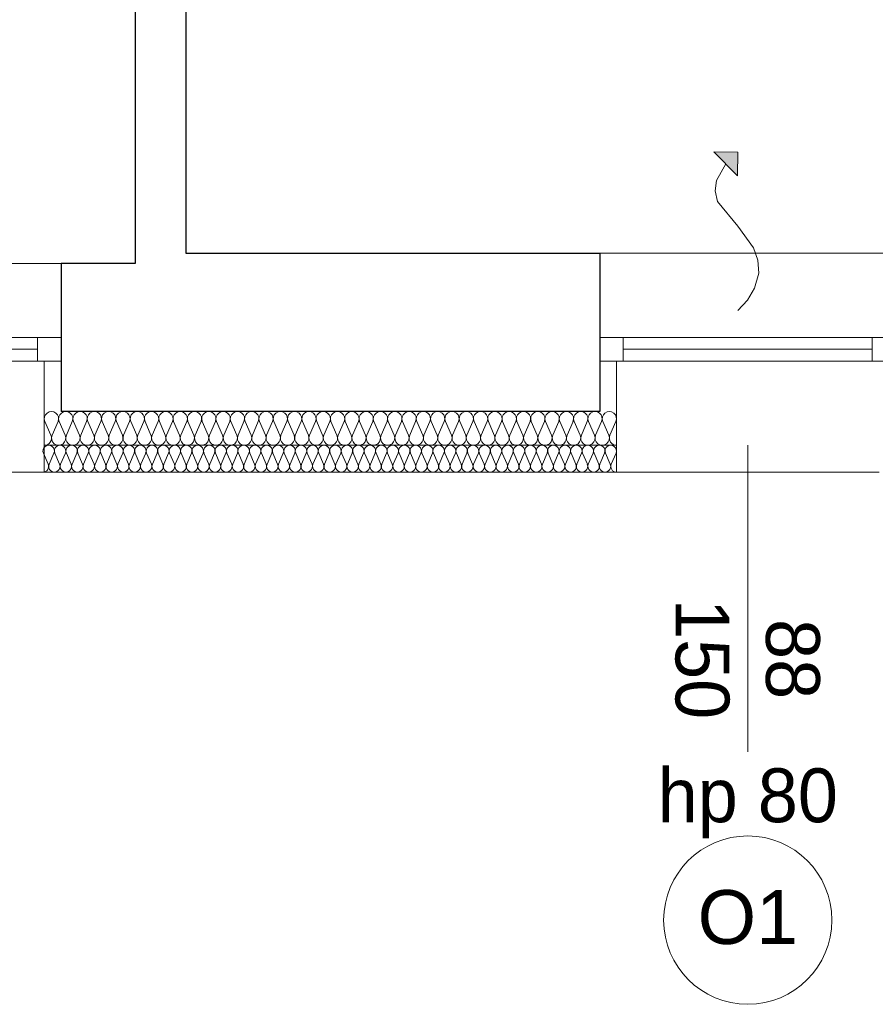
# Model space of a CAD drawing. Extents: x -438200 to -357500, y 15000 to 163871.
# Tile 51 of 148: x -421868 to -419326, y 66339 to 69263. Entities that reach past the tile are written whole.
import ezdxf

# ---------------------------------------------------------------- set-up
doc = ezdxf.new("R2010")
doc.units = 0
doc.header["$MEASUREMENT"] = 0
for name, color, linetype in [('#podkład', 252, 'Continuous'), ('A-Okna', 252, 'Continuous'), ('Arch ocieplenie', 252, 'Continuous'), ('Inwent Izolacje', 252, 'Continuous')]:
    doc.layers.add(name, color=color, linetype=linetype)
for name, color, linetype, lineweight in [('A-Okna_Nr_Pióra__9', 252, 'Continuous', 13), ('Arch ocieplenie_Nr_Pióra__9', 252, 'Continuous', 13), ('Arch opisy okien_Nr_Pióra__9', 252, 'Continuous', 13), ('Arch opisy_Nr_Pióra__9', 252, 'Continuous', 13), ('Arch wykończenie_Nr_Pióra__3', 252, 'Continuous', 18), ('Inwent Izolacje_Nr_Pióra__2', 252, 'Continuous', 13), ('INWENT. OKNA_Nr_Pióra__21', 252, 'Continuous', 9), ('INWENT. OKNA_Nr_Pióra__5', 252, 'Continuous', 13), ('INWENT.ŚCIANY_Nr_Pióra__1', 252, 'Continuous', 25), ('INWENT.ŚCIANY_Nr_Pióra__2', 252, 'Continuous', 13), ('INWENT.ŚCIANY_Nr_Pióra__21', 252, 'Continuous', 9)]:
    doc.layers.add(name, color=color, linetype=linetype, lineweight=lineweight)
doc.styles.add('GENERATED_STYLE_10', font='arial.ttf')
doc.styles.add('GENERATED_STYLE_5', font='txt')

# ---------------------------------------------------------------- blocks, each defined once
blk = doc.blocks.new('Izolacja cieplna 14_190', base_point=(-421799.1, 57732.6))
at = {"layer": 'Arch ocieplenie_Nr_Pióra__9', "linetype": 'Continuous'}
for p, q in [((-421797.7, 57788.8), (-421783.5, 57756.5)), ((-421780.6, 57756.5), (-421766.4, 57788.8)), ((-421763.6, 57788.8), (-421749.4, 57756.5)), ((-421746.5, 57756.5), (-421732.4, 57788.8)), ((-421729.5, 57788.8), (-421715.3, 57756.5)), ((-421712.5, 57756.5), (-421698.3, 57788.8)), ((-421695.4, 57788.8), (-421681.2, 57756.5)), ((-421678.4, 57756.5), (-421664.2, 57788.8)), ((-421661.3, 57788.8), (-421647.2, 57756.5)), ((-421644.3, 57756.5), (-421630.1, 57788.8)), ((-421627.3, 57788.8), (-421613.1, 57756.5)), ((-421610.2, 57756.5), (-421596, 57788.8)), ((-421593.2, 57788.8), (-421579, 57756.5)), ((-421576.1, 57756.5), (-421561.9, 57788.8)), ((-421559.1, 57788.8), (-421544.9, 57756.5)), ((-421542, 57756.5), (-421527.9, 57788.8)), ((-421525, 57788.8), (-421510.8, 57756.5)), ((-421508, 57756.5), (-421493.8, 57788.8)), ((-421490.9, 57788.8), (-421476.7, 57756.5)), ((-421473.9, 57756.5), (-421459.7, 57788.8)), ((-421456.8, 57788.8), (-421442.7, 57756.5)), ((-421439.8, 57756.5), (-421425.6, 57788.8)), ((-421422.8, 57788.8), (-421408.6, 57756.5)), ((-421405.7, 57756.5), (-421391.5, 57788.8)), ((-421388.7, 57788.8), (-421374.5, 57756.5)), ((-421371.6, 57756.5), (-421357.5, 57788.8)), ((-421354.6, 57788.8), (-421340.4, 57756.5)), ((-421337.5, 57756.5), (-421323.4, 57788.8)), ((-421320.5, 57788.8), (-421306.3, 57756.5)), ((-421303.5, 57756.5), (-421289.3, 57788.8)), ((-421286.4, 57788.8), (-421272.2, 57756.5)), ((-421269.4, 57756.5), (-421255.2, 57788.8)), ((-421252.3, 57788.8), (-421238.2, 57756.5)), ((-421235.3, 57756.5), (-421221.1, 57788.8)), ((-421218.3, 57788.8), (-421204.1, 57756.5)), ((-421201.2, 57756.5), (-421187, 57788.8)), ((-421184.2, 57788.8), (-421170, 57756.5)), ((-421167.1, 57756.5), (-421153, 57788.8)), ((-421150.1, 57788.8), (-421135.9, 57756.5)), ((-421133, 57756.5), (-421118.9, 57788.8)), ((-421116, 57788.8), (-421101.8, 57756.5)), ((-421099, 57756.5), (-421084.8, 57788.8)), ((-421081.9, 57788.8), (-421067.7, 57756.5)), ((-421064.9, 57756.5), (-421050.7, 57788.8)), ((-421047.8, 57788.8), (-421033.7, 57756.5)), ((-421030.8, 57756.5), (-421016.6, 57788.8)), ((-421013.8, 57788.8), (-420999.6, 57756.5)), ((-420996.7, 57756.5), (-420982.5, 57788.8)), ((-420979.7, 57788.8), (-420965.5, 57756.5)), ((-420962.6, 57756.5), (-420948.5, 57788.8)), ((-420945.6, 57788.8), (-420931.4, 57756.5)), ((-420928.5, 57756.5), (-420914.4, 57788.8)), ((-420911.5, 57788.8), (-420897.3, 57756.5)), ((-420894.5, 57756.5), (-420880.3, 57788.8)), ((-420877.4, 57788.8), (-420863.2, 57756.5)), ((-420860.4, 57756.5), (-420846.2, 57788.8)), ((-420843.3, 57788.8), (-420829.2, 57756.5)), ((-420826.3, 57756.5), (-420812.1, 57788.8)), ((-420809.3, 57788.8), (-420795.1, 57756.5)), ((-420792.2, 57756.5), (-420778, 57788.8)), ((-420775.2, 57788.8), (-420761, 57756.5)), ((-420758.1, 57756.5), (-420744, 57788.8)), ((-420741.1, 57788.8), (-420726.9, 57756.5)), ((-420724.1, 57756.5), (-420709.9, 57788.8)), ((-420707, 57788.8), (-420692.8, 57756.5)), ((-420690, 57756.5), (-420675.8, 57788.8)), ((-420672.9, 57788.8), (-420658.7, 57756.5)), ((-420655.9, 57756.5), (-420641.7, 57788.8)), ((-420638.8, 57788.8), (-420624.7, 57756.5)), ((-420621.8, 57756.5), (-420607.6, 57788.8)), ((-420604.8, 57788.8), (-420590.6, 57756.5)), ((-420587.7, 57756.5), (-420573.5, 57788.8)), ((-420570.7, 57788.8), (-420556.5, 57756.5)), ((-420553.6, 57756.5), (-420539.5, 57788.8)), ((-420536.6, 57788.8), (-420522.4, 57756.5)), ((-420519.6, 57756.5), (-420505.4, 57788.8)), ((-420502.5, 57788.8), (-420488.3, 57756.5)), ((-420485.5, 57756.5), (-420471.3, 57788.8)), ((-420468.4, 57788.8), (-420454.3, 57756.5)), ((-420451.4, 57756.5), (-420437.2, 57788.8)), ((-420434.3, 57788.8), (-420420.2, 57756.5)), ((-420417.3, 57756.5), (-420403.1, 57788.8)), ((-420400.3, 57788.8), (-420386.1, 57756.5)), ((-420383.2, 57756.5), (-420369, 57788.8)), ((-420366.2, 57788.8), (-420352, 57756.5)), ((-420349.1, 57756.5), (-420335, 57788.8)), ((-420332.1, 57788.8), (-420317.9, 57756.5)), ((-420315.1, 57756.5), (-420300.9, 57788.8)), ((-420298, 57788.8), (-420283.8, 57756.5)), ((-420281, 57756.5), (-420266.8, 57788.8)), ((-420263.9, 57788.8), (-420249.8, 57756.5)), ((-420246.9, 57756.5), (-420232.7, 57788.8)), ((-420229.8, 57788.8), (-420215.7, 57756.5)), ((-420212.8, 57756.5), (-420198.6, 57788.8)), ((-420195.8, 57788.8), (-420181.6, 57756.5)), ((-420178.7, 57756.5), (-420164.5, 57788.8)), ((-420161.7, 57788.8), (-420147.5, 57756.5)), ((-420144.6, 57756.5), (-420130.5, 57788.8)), ((-420127.6, 57788.8), (-420113.4, 57756.5)), ((-420110.6, 57756.5), (-420096.4, 57788.8))]:
    blk.add_line(p, q, dxfattribs=at)
for centre, start_param, end_param in [((-421782.1, 57795.6), 5.870392, 9.837571), ((-421748, 57795.6), 5.870392, 9.837571), ((-421713.9, 57795.6), 5.870392, 9.837571), ((-421679.8, 57795.6), 5.870392, 9.837571), ((-421645.7, 57795.6), 5.870392, 9.837571), ((-421611.6, 57795.6), 5.870392, 9.837571), ((-421577.6, 57795.6), 5.870392, 9.837571), ((-421543.5, 57795.6), 5.870392, 9.837571), ((-421509.4, 57795.6), 5.870392, 9.837571), ((-421475.3, 57795.6), 5.870392, 9.837571), ((-421441.2, 57795.6), 5.870392, 9.837571), ((-421407.1, 57795.6), 5.870392, 9.837571), ((-421373.1, 57795.6), 5.870392, 9.837571), ((-421339, 57795.6), 5.870392, 9.837571), ((-421304.9, 57795.6), 5.870392, 9.837571), ((-421270.8, 57795.6), 5.870392, 9.837571), ((-421236.7, 57795.6), 5.870392, 9.837571), ((-421202.6, 57795.6), 5.870392, 9.837571), ((-421168.6, 57795.6), 5.870392, 9.837571), ((-421134.5, 57795.6), 5.870392, 9.837571), ((-421100.4, 57795.6), 5.870392, 9.837571), ((-421066.3, 57795.6), 5.870392, 9.837571), ((-421032.2, 57795.6), 5.870392, 9.837571), ((-420998.1, 57795.6), 5.870392, 9.837571), ((-420964.1, 57795.6), 5.870392, 9.837571), ((-420930, 57795.6), 5.870392, 9.837571), ((-420895.9, 57795.6), 5.870392, 9.837571), ((-420861.8, 57795.6), 5.870392, 9.837571), ((-420827.7, 57795.6), 5.870392, 9.837571), ((-420793.6, 57795.6), 5.870392, 9.837571), ((-420759.6, 57795.6), 5.870392, 9.837571), ((-420725.5, 57795.6), 5.870392, 9.837571), ((-420691.4, 57795.6), 5.870392, 9.837571), ((-420657.3, 57795.6), 5.870392, 9.837571), ((-420623.2, 57795.6), 5.870392, 9.837571), ((-420589.2, 57795.6), 5.870392, 9.837571), ((-420555.1, 57795.6), 5.870392, 9.837571), ((-420521, 57795.6), 5.870392, 9.837571), ((-420486.9, 57795.6), 5.870392, 9.837571), ((-420452.8, 57795.6), 5.870392, 9.837571), ((-420418.7, 57795.6), 5.870392, 9.837571), ((-420384.7, 57795.6), 5.870392, 9.837571), ((-420350.6, 57795.6), 5.870392, 9.837571), ((-420316.5, 57795.6), 5.870392, 9.837571), ((-420282.4, 57795.6), 5.870392, 9.837571), ((-420248.3, 57795.6), 5.870392, 9.837571), ((-420214.2, 57795.6), 5.870392, 9.837571), ((-420180.2, 57795.6), 5.870392, 9.837571), ((-420146.1, 57795.6), 5.870392, 9.837571), ((-420112, 57795.6), 5.870392, 9.837571), ((-421799.1, 57749.6), 4.712389, 6.695979), ((-421765, 57749.6), 2.7288, 6.695979), ((-421730.9, 57749.6), 2.7288, 6.695979), ((-421696.8, 57749.6), 2.7288, 6.695979), ((-421662.8, 57749.6), 2.7288, 6.695979), ((-421628.7, 57749.6), 2.7288, 6.695979), ((-421594.6, 57749.6), 2.7288, 6.695979), ((-421560.5, 57749.6), 2.7288, 6.695979), ((-421526.4, 57749.6), 2.7288, 6.695979), ((-421492.4, 57749.6), 2.7288, 6.695979), ((-421458.3, 57749.6), 2.7288, 6.695979), ((-421424.2, 57749.6), 2.7288, 6.695979), ((-421390.1, 57749.6), 2.7288, 6.695979), ((-421356, 57749.6), 2.7288, 6.695979), ((-421321.9, 57749.6), 2.7288, 6.695979), ((-421287.9, 57749.6), 2.7288, 6.695979), ((-421253.8, 57749.6), 2.7288, 6.695979), ((-421219.7, 57749.6), 2.7288, 6.695979), ((-421185.6, 57749.6), 2.7288, 6.695979), ((-421151.5, 57749.6), 2.7288, 6.695979), ((-421117.4, 57749.6), 2.7288, 6.695979), ((-421083.4, 57749.6), 2.7288, 6.695979), ((-421049.3, 57749.6), 2.7288, 6.695979), ((-421015.2, 57749.6), 2.7288, 6.695979), ((-420981.1, 57749.6), 2.7288, 6.695979), ((-420947, 57749.6), 2.7288, 6.695979), ((-420912.9, 57749.6), 2.7288, 6.695979), ((-420878.9, 57749.6), 2.7288, 6.695979), ((-420844.8, 57749.6), 2.7288, 6.695979), ((-420810.7, 57749.6), 2.7288, 6.695979), ((-420776.6, 57749.6), 2.7288, 6.695979), ((-420742.5, 57749.6), 2.7288, 6.695979), ((-420708.4, 57749.6), 2.7288, 6.695979), ((-420674.4, 57749.6), 2.7288, 6.695979), ((-420640.3, 57749.6), 2.7288, 6.695979), ((-420606.2, 57749.6), 2.7288, 6.695979), ((-420572.1, 57749.6), 2.7288, 6.695979), ((-420538, 57749.6), 2.7288, 6.695979), ((-420503.9, 57749.6), 2.7288, 6.695979), ((-420469.9, 57749.6), 2.7288, 6.695979), ((-420435.8, 57749.6), 2.7288, 6.695979), ((-420401.7, 57749.6), 2.7288, 6.695979), ((-420367.6, 57749.6), 2.7288, 6.695979), ((-420333.5, 57749.6), 2.7288, 6.695979), ((-420299.4, 57749.6), 2.7288, 6.695979), ((-420265.4, 57749.6), 2.7288, 6.695979), ((-420231.3, 57749.6), 2.7288, 6.695979), ((-420197.2, 57749.6), 2.7288, 6.695979), ((-420163.1, 57749.6), 2.7288, 6.695979), ((-420129, 57749.6), 2.7288, 6.695979), ((-420094.9, 57749.6), 2.7288, 4.712389)]:
    blk.add_ellipse(centre, major_axis=(17, 0), ratio=0.998398, start_param=start_param, end_param=end_param, dxfattribs=at)
blk = doc.blocks.new('Izolacja cieplna 14_314', base_point=(-421794.9, 57812.6))
at = {"layer": 'Inwent Izolacje_Nr_Pióra__2', "linetype": 'Continuous'}
for p, q in [((-421793.2, 57882.8), (-421775.5, 57842.4)), ((-421771.9, 57842.4), (-421754.2, 57882.8)), ((-421750.7, 57882.8), (-421733, 57842.4)), ((-421729.4, 57842.4), (-421711.7, 57882.8)), ((-421708.2, 57882.8), (-421690.5, 57842.4)), ((-421686.9, 57842.4), (-421669.2, 57882.8)), ((-421665.7, 57882.8), (-421648, 57842.4)), ((-421644.4, 57842.4), (-421626.7, 57882.8)), ((-421623.2, 57882.8), (-421605.5, 57842.4)), ((-421601.9, 57842.4), (-421584.2, 57882.8)), ((-421580.7, 57882.8), (-421563, 57842.4)), ((-421559.4, 57842.4), (-421541.7, 57882.8)), ((-421538.2, 57882.8), (-421520.5, 57842.4)), ((-421516.9, 57842.4), (-421499.2, 57882.8)), ((-421495.7, 57882.8), (-421478, 57842.4)), ((-421474.4, 57842.4), (-421456.7, 57882.8)), ((-421453.2, 57882.8), (-421435.5, 57842.4)), ((-421431.9, 57842.4), (-421414.2, 57882.8)), ((-421410.7, 57882.8), (-421393, 57842.4)), ((-421389.4, 57842.4), (-421371.7, 57882.8)), ((-421368.2, 57882.8), (-421350.5, 57842.4)), ((-421346.9, 57842.4), (-421329.2, 57882.8)), ((-421325.7, 57882.8), (-421308, 57842.4)), ((-421304.4, 57842.4), (-421286.7, 57882.8)), ((-421283.2, 57882.8), (-421265.5, 57842.4)), ((-421261.9, 57842.4), (-421244.2, 57882.8)), ((-421240.7, 57882.8), (-421223, 57842.4)), ((-421219.4, 57842.4), (-421201.7, 57882.8)), ((-421198.2, 57882.8), (-421180.5, 57842.4)), ((-421176.9, 57842.4), (-421159.2, 57882.8)), ((-421155.7, 57882.8), (-421138, 57842.4)), ((-421134.4, 57842.4), (-421116.7, 57882.8)), ((-421113.2, 57882.8), (-421095.5, 57842.4)), ((-421091.9, 57842.4), (-421074.2, 57882.8)), ((-421070.7, 57882.8), (-421053, 57842.4)), ((-421049.4, 57842.4), (-421031.7, 57882.8)), ((-421028.2, 57882.8), (-421010.5, 57842.4)), ((-421006.9, 57842.4), (-420989.2, 57882.8)), ((-420985.7, 57882.8), (-420968, 57842.4)), ((-420964.4, 57842.4), (-420946.7, 57882.8)), ((-420943.2, 57882.8), (-420925.5, 57842.4)), ((-420921.9, 57842.4), (-420904.2, 57882.8)), ((-420900.7, 57882.8), (-420883, 57842.4)), ((-420879.4, 57842.4), (-420861.7, 57882.8)), ((-420858.2, 57882.8), (-420840.5, 57842.4)), ((-420836.9, 57842.4), (-420819.2, 57882.8)), ((-420815.7, 57882.8), (-420798, 57842.4)), ((-420794.4, 57842.4), (-420776.7, 57882.8)), ((-420773.2, 57882.8), (-420755.5, 57842.4)), ((-420751.9, 57842.4), (-420734.2, 57882.8)), ((-420730.7, 57882.8), (-420713, 57842.4)), ((-420709.4, 57842.4), (-420691.7, 57882.8)), ((-420688.2, 57882.8), (-420670.5, 57842.4)), ((-420666.9, 57842.4), (-420649.2, 57882.8)), ((-420645.7, 57882.8), (-420628, 57842.4)), ((-420624.4, 57842.4), (-420606.7, 57882.8)), ((-420603.2, 57882.8), (-420585.5, 57842.4)), ((-420581.9, 57842.4), (-420564.2, 57882.8)), ((-420560.7, 57882.8), (-420543, 57842.4)), ((-420539.4, 57842.4), (-420521.7, 57882.8)), ((-420518.2, 57882.8), (-420500.5, 57842.4)), ((-420496.9, 57842.4), (-420479.2, 57882.8)), ((-420475.7, 57882.8), (-420458, 57842.4)), ((-420454.4, 57842.4), (-420436.7, 57882.8)), ((-420433.2, 57882.8), (-420415.5, 57842.4)), ((-420411.9, 57842.4), (-420394.2, 57882.8)), ((-420390.7, 57882.8), (-420373, 57842.4)), ((-420369.4, 57842.4), (-420351.7, 57882.8)), ((-420348.2, 57882.8), (-420330.5, 57842.4)), ((-420326.9, 57842.4), (-420309.2, 57882.8)), ((-420305.7, 57882.8), (-420288, 57842.4)), ((-420284.4, 57842.4), (-420266.7, 57882.8)), ((-420263.2, 57882.8), (-420245.5, 57842.4)), ((-420241.9, 57842.4), (-420224.2, 57882.8)), ((-420220.7, 57882.8), (-420203, 57842.4)), ((-420199.4, 57842.4), (-420181.7, 57882.8)), ((-420178.2, 57882.8), (-420160.5, 57842.4)), ((-420156.9, 57842.4), (-420139.2, 57882.8)), ((-420135.7, 57882.8), (-420118, 57842.4)), ((-420114.4, 57842.4), (-420096.7, 57882.8))]:
    blk.add_line(p, q, dxfattribs=at)
for centre, start_param, end_param in [((-421773.7, 57891.3), 4.299595, 8.266775), ((-421731.2, 57891.3), 4.299595, 8.266775), ((-421688.7, 57891.3), 4.299595, 8.266775), ((-421646.2, 57891.3), 4.299595, 8.266775), ((-421603.7, 57891.3), 4.299595, 8.266775), ((-421561.2, 57891.3), 4.299595, 8.266775), ((-421518.7, 57891.3), 4.299595, 8.266775), ((-421476.2, 57891.3), 4.299595, 8.266775), ((-421433.7, 57891.3), 4.299595, 8.266775), ((-421391.2, 57891.3), 4.299595, 8.266775), ((-421348.7, 57891.3), 4.299595, 8.266775), ((-421306.2, 57891.3), 4.299595, 8.266775), ((-421263.7, 57891.3), 4.299595, 8.266775), ((-421221.2, 57891.3), 4.299595, 8.266775), ((-421178.7, 57891.3), 4.299595, 8.266775), ((-421136.2, 57891.3), 4.299595, 8.266775), ((-421093.7, 57891.3), 4.299595, 8.266775), ((-421051.2, 57891.3), 4.299595, 8.266775), ((-421008.7, 57891.3), 4.299595, 8.266775), ((-420966.2, 57891.3), 4.299595, 8.266775), ((-420923.7, 57891.3), 4.299595, 8.266775), ((-420881.2, 57891.3), 4.299595, 8.266775), ((-420838.7, 57891.3), 4.299595, 8.266775), ((-420796.2, 57891.3), 4.299595, 8.266775), ((-420753.7, 57891.3), 4.299595, 8.266775), ((-420711.2, 57891.3), 4.299595, 8.266775), ((-420668.7, 57891.3), 4.299595, 8.266775), ((-420626.2, 57891.3), 4.299595, 8.266775), ((-420583.7, 57891.3), 4.299595, 8.266775), ((-420541.2, 57891.3), 4.299595, 8.266775), ((-420498.7, 57891.3), 4.299595, 8.266775), ((-420456.2, 57891.3), 4.299595, 8.266775), ((-420413.7, 57891.3), 4.299595, 8.266775), ((-420371.2, 57891.3), 4.299595, 8.266775), ((-420328.7, 57891.3), 4.299595, 8.266775), ((-420286.2, 57891.3), 4.299595, 8.266775), ((-420243.7, 57891.3), 4.299595, 8.266775), ((-420201.2, 57891.3), 4.299595, 8.266775), ((-420158.7, 57891.3), 4.299595, 8.266775), ((-420116.2, 57891.3), 4.299595, 8.266775), ((-421794.9, 57833.9), 3.141593, 5.125182), ((-421752.4, 57833.9), 1.158004, 5.125183), ((-421709.9, 57833.9), 1.158004, 5.125183), ((-421667.4, 57833.9), 1.158004, 5.125183), ((-421624.9, 57833.9), 1.158004, 5.125183), ((-421582.4, 57833.9), 1.158004, 5.125183), ((-421539.9, 57833.9), 1.158004, 5.125183), ((-421497.4, 57833.9), 1.158004, 5.125183), ((-421454.9, 57833.9), 1.158004, 5.125183), ((-421412.4, 57833.9), 1.158004, 5.125183), ((-421369.9, 57833.9), 1.158004, 5.125183), ((-421327.4, 57833.9), 1.158004, 5.125183), ((-421284.9, 57833.9), 1.158004, 5.125183), ((-421242.4, 57833.9), 1.158004, 5.125183), ((-421199.9, 57833.9), 1.158004, 5.125183), ((-421157.4, 57833.9), 1.158004, 5.125183), ((-421114.9, 57833.9), 1.158004, 5.125183), ((-421072.4, 57833.9), 1.158004, 5.125183), ((-421029.9, 57833.9), 1.158004, 5.125183), ((-420987.4, 57833.9), 1.158004, 5.125183), ((-420944.9, 57833.9), 1.158004, 5.125183), ((-420902.4, 57833.9), 1.158004, 5.125183), ((-420859.9, 57833.9), 1.158004, 5.125183), ((-420817.4, 57833.9), 1.158004, 5.125183), ((-420774.9, 57833.9), 1.158004, 5.125183), ((-420732.4, 57833.9), 1.158004, 5.125183), ((-420689.9, 57833.9), 1.158004, 5.125183), ((-420647.4, 57833.9), 1.158004, 5.125183), ((-420604.9, 57833.9), 1.158004, 5.125183), ((-420562.4, 57833.9), 1.158004, 5.125183), ((-420519.9, 57833.9), 1.158004, 5.125183), ((-420477.4, 57833.9), 1.158004, 5.125183), ((-420434.9, 57833.9), 1.158004, 5.125183), ((-420392.4, 57833.9), 1.158004, 5.125183), ((-420349.9, 57833.9), 1.158004, 5.125183), ((-420307.4, 57833.9), 1.158004, 5.125183), ((-420264.9, 57833.9), 1.158004, 5.125183), ((-420222.4, 57833.9), 1.158004, 5.125183), ((-420179.9, 57833.9), 1.158004, 5.125183), ((-420137.4, 57833.9), 1.158004, 5.125183), ((-420094.9, 57833.9), 1.158004, 3.141593)]:
    blk.add_ellipse(centre, major_axis=(0, 21.3), ratio=0.999163, start_param=start_param, end_param=end_param, dxfattribs=at)
blk = doc.blocks.new('Krzywa_13', base_point=(-419734.9, 58212.6))
at = {"layer": 'A-Okna_Nr_Pióra__9', "linetype": 'Continuous'}
blk.add_hatch(color=256, dxfattribs=at).paths.add_polyline_path([(-419734.9, 58683.2), (-419735.4, 58612.5), (-419805.7, 58683.6)], flags=0)
for p, q in [((-419734.9, 58683.2), (-419805.7, 58683.6)), ((-419735.4, 58612.5), (-419805.7, 58683.6)), ((-419734.9, 58683.2), (-419735.4, 58612.5))]:
    blk.add_line(p, q, dxfattribs=at)
at = {"layer": 'A-Okna_Nr_Pióra__9', "linetype": 'Continuous', "flags": 128}
blk.add_lwpolyline([(-419734.9, 58212.6), (-419705.8, 58243.8), (-419684.5, 58278.8), (-419672.3, 58323.5), (-419674.9, 58362.2), (-419687.8, 58398.7), (-419734.9, 58463.2), (-419794.6, 58536.5), (-419801.7, 58568.5), (-419797.7, 58598.4), (-419770.5, 58648)], dxfattribs=at)
blk = doc.blocks.new('piętro')
at = {"layer": 'Arch opisy_Nr_Pióra__9', "color": 252, "linetype": 'Continuous'}
blk.add_circle((-419704.9, 48754.3), 250, dxfattribs=at)
at = {"layer": 'Arch wykończenie_Nr_Pióra__3', "color": 252, "linetype": 'Continuous'}
for p, q in [((-421794.9, 50084.3), (-421794.9, 50414.3)), ((-420094.9, 50084.3), (-420094.9, 50414.3)), ((-421794.9, 50084.3), (-420094.9, 50084.3))]:
    blk.add_line(p, q, dxfattribs=at)
at = {"layer": 'INWENT. OKNA_Nr_Pióra__5', "color": 252, "linetype": 'Continuous'}
for p, q in [((-421744.9, 50484.3), (-422624.9, 50484.3)), ((-421814.9, 50414.3), (-421814.9, 50484.3)), ((-421744.9, 50414.3), (-421744.9, 50484.3)), ((-420144.9, 50414.3), (-420144.9, 50484.3)), ((-419264.9, 50484.3), (-420144.9, 50484.3)), ((-420074.9, 50414.3), (-420074.9, 50484.3)), ((-419334.9, 50414.3), (-419334.9, 50484.3)), ((-421814.9, 50449.3), (-422554.9, 50449.3)), ((-419334.9, 50449.3), (-420074.9, 50449.3)), ((-421744.9, 50414.3), (-422624.9, 50414.3)), ((-419264.9, 50414.3), (-420144.9, 50414.3)), ((-419704.9, 50164.3), (-419704.9, 49254.3))]:
    blk.add_line(p, q, dxfattribs=at)
at = {"layer": 'INWENT.ŚCIANY_Nr_Pióra__1', "color": 252, "linetype": 'Continuous'}
for p, q in [((-421524.9, 54324.3), (-421524.9, 50704.3)), ((-421374.9, 54334.3), (-421374.9, 50734.3)), ((-421374.9, 50734.3), (-420144.9, 50734.3)), ((-420144.9, 50734.3), (-420144.9, 50264.3)), ((-421524.9, 50704.3), (-421744.9, 50704.3)), ((-421744.9, 50704.3), (-421744.9, 50264.3)), ((-420144.9, 50264.3), (-421744.9, 50264.3))]:
    blk.add_line(p, q, dxfattribs=at)
at = {"layer": 'INWENT.ŚCIANY_Nr_Pióra__2', "color": 252, "linetype": 'Continuous'}
blk.add_line((-421794.9, 50164.3), (-420094.9, 50164.3), dxfattribs=at)
at = {"layer": 'INWENT.ŚCIANY_Nr_Pióra__21', "color": 252, "linetype": 'Continuous'}
for p, q in [((-420144.9, 50734.3), (-419264.9, 50734.3)), ((-421744.9, 50704.3), (-422624.9, 50704.3)), ((-422574.9, 50084.3), (-421794.9, 50084.3)), ((-420094.9, 50084.3), (-419314.9, 50084.3))]:
    blk.add_line(p, q, dxfattribs=at)
at = {"layer": 'A-Okna', "color": 252, "linetype": 'Continuous', "lineweight": 13}
blk.add_blockref('Krzywa_13', (-419734.9, 50564.3), dxfattribs=at)
at = {"layer": 'Arch ocieplenie', "color": 252, "linetype": 'Continuous', "lineweight": 13}
blk.add_blockref('Izolacja cieplna 14_190', (-421799.1, 50084.3), dxfattribs=at)
at = {"layer": 'Inwent Izolacje', "color": 252, "linetype": 'Continuous', "lineweight": 13}
blk.add_blockref('Izolacja cieplna 14_314', (-421794.9, 50164.3), dxfattribs=at)
at = {"layer": 'Arch opisy okien_Nr_Pióra__9', "color": 252, "linetype": 'Continuous', "insert": (-419704.9, 48843.4), "char_height": 160, "attachment_point": 2, "style": 'GENERATED_STYLE_10'}
blk.add_mtext('{O1}', dxfattribs=at)
at = {"layer": 'INWENT. OKNA_Nr_Pióra__21', "color": 252, "linetype": 'Continuous', "insert": (-419490.8, 49529.3), "char_height": 160, "width": 709.227, "attachment_point": 2, "rotation": 270, "line_spacing_factor": 1.007581, "style": 'GENERATED_STYLE_5'}
blk.add_mtext('{88\\P150}', dxfattribs=at)
at = {"layer": 'INWENT. OKNA_Nr_Pióra__21', "color": 252, "linetype": 'Continuous', "insert": (-419704.9, 49204.9), "char_height": 160, "attachment_point": 2, "style": 'GENERATED_STYLE_5'}
blk.add_mtext('{hp 80}', dxfattribs=at)

msp = doc.modelspace()

# ---------------------------------------------------------------- block references
at = {"layer": '#podkład', "color": 3, "lineweight": 50}
msp.add_blockref('piętro', (0, 17835.1), dxfattribs=at)

doc.saveas('drawing.dxf')
